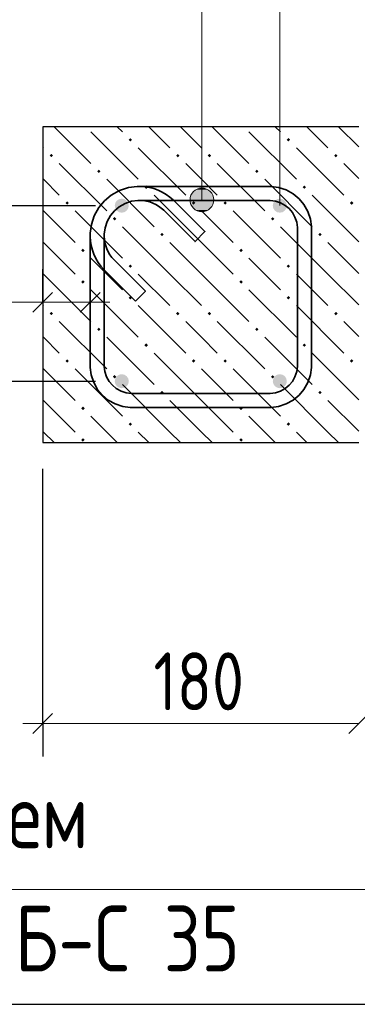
# Model space of a CAD drawing. Header units: millimetres. Extents: x 0 to 34506, y 0 to 42000.
# Tile 13 of 17: x 19360 to 20641, y 25647 to 29387. Entities that reach past the tile are written whole.
import ezdxf

# ---------------------------------------------------------------- set-up
doc = ezdxf.new("R2010")
doc.units = ezdxf.units.MM
for name, color, linetype, lineweight in [('Standard', 7, 'Continuous', 25), ('ЖБ Перекрытие верхний уровень', 7, 'Continuous', 35), ('Позиционная метка линия выноска', 7, 'Continuous', 13), ('Примечания', 7, 'Continuous', 25), ('Размерная выноска', 7, 'Continuous', 13), ('Ребро вкладыша арматура S1', 7, 'Continuous', 25)]:
    doc.layers.add(name, color=color, linetype=linetype, lineweight=lineweight)
doc.layers.add('Ребро вкладыша арматура поперечная AW', color=7, linetype='Continuous', lineweight=18, true_color=0x5a2814)
doc.styles.add('GOST 2.304-81', font='txt')

msp = doc.modelspace()

# ---------------------------------------------------------------- hatches: boundary and pattern name
at = {"layer": 'ЖБ Перекрытие верхний уровень', "linetype": 'Continuous', "lineweight": 18, "transparency": 33554687}
for points in [[(19773.3, 28930.9), (19779.8, 28937.4), (19786.3, 28930.9), (19779.8, 28924.4)], [(20373.3, 28930.9), (20379.8, 28937.4), (20386.3, 28930.9), (20379.8, 28924.4)], [(19473.3, 28870.9), (19479.8, 28877.4), (19486.3, 28870.9), (19479.8, 28864.4)], [(19953.3, 28870.9), (19959.8, 28877.4), (19966.3, 28870.9), (19959.8, 28864.4)], [(20073.3, 28870.9), (20079.8, 28877.4), (20086.3, 28870.9), (20079.8, 28864.4)], [(20553.3, 28870.9), (20559.8, 28877.4), (20566.3, 28870.9), (20559.8, 28864.4)], [(19653.3, 28810.9), (19659.8, 28817.4), (19666.3, 28810.9), (19659.8, 28804.4)], [(20253.3, 28810.9), (20259.8, 28817.4), (20266.3, 28810.9), (20259.8, 28804.4)], [(19833.3, 28750.9), (19839.8, 28757.4), (19846.3, 28750.9), (19839.8, 28744.4)], [(20433.3, 28750.9), (20439.8, 28757.4), (20446.3, 28750.9), (20439.8, 28744.4)], [(19533.3, 28690.9), (19539.8, 28697.4), (19546.3, 28690.9), (19539.8, 28684.4)], [(20013.3, 28690.9), (20019.8, 28697.4), (20026.3, 28690.9), (20019.8, 28684.4)], [(20133.3, 28690.9), (20139.8, 28697.4), (20146.3, 28690.9), (20139.8, 28684.4)], [(20613.3, 28690.9), (20619.8, 28697.4), (20626.3, 28690.9), (20619.8, 28684.4)], [(19713.3, 28630.9), (19719.8, 28637.4), (19726.3, 28630.9), (19719.8, 28624.4)], [(20313.3, 28630.9), (20319.8, 28637.4), (20326.3, 28630.9), (20319.8, 28624.4)], [(19893.3, 28570.9), (19899.8, 28577.4), (19906.3, 28570.9), (19899.8, 28564.4)], [(20493.3, 28570.9), (20499.8, 28577.4), (20506.3, 28570.9), (20499.8, 28564.4)], [(19593.3, 28510.9), (19599.8, 28517.4), (19606.3, 28510.9), (19599.8, 28504.4)], [(20193.3, 28510.9), (20199.8, 28517.4), (20206.3, 28510.9), (20199.8, 28504.4)], [(19773.3, 28450.9), (19779.8, 28457.4), (19786.3, 28450.9), (19779.8, 28444.4)], [(20373.3, 28450.9), (20379.8, 28457.4), (20386.3, 28450.9), (20379.8, 28444.4)], [(19593.3, 28390.9), (19599.8, 28397.4), (19606.3, 28390.9), (19599.8, 28384.4)], [(20193.3, 28390.9), (20199.8, 28397.4), (20206.3, 28390.9), (20199.8, 28384.4)], [(19773.3, 28330.9), (19779.8, 28337.4), (19786.3, 28330.9), (19779.8, 28324.4)], [(20373.3, 28330.9), (20379.8, 28337.4), (20386.3, 28330.9), (20379.8, 28324.4)], [(19473.3, 28270.9), (19479.8, 28277.4), (19486.3, 28270.9), (19479.8, 28264.4)], [(19953.3, 28270.9), (19959.8, 28277.4), (19966.3, 28270.9), (19959.8, 28264.4)], [(20073.3, 28270.9), (20079.8, 28277.4), (20086.3, 28270.9), (20079.8, 28264.4)], [(20553.3, 28270.9), (20559.8, 28277.4), (20566.3, 28270.9), (20559.8, 28264.4)], [(19653.3, 28210.9), (19659.8, 28217.4), (19666.3, 28210.9), (19659.8, 28204.4)], [(20253.3, 28210.9), (20259.8, 28217.4), (20266.3, 28210.9), (20259.8, 28204.4)], [(19833.3, 28150.9), (19839.8, 28157.4), (19846.3, 28150.9), (19839.8, 28144.4)], [(20433.3, 28150.9), (20439.8, 28157.4), (20446.3, 28150.9), (20439.8, 28144.4)], [(19533.3, 28090.9), (19539.8, 28097.4), (19546.3, 28090.9), (19539.8, 28084.4)], [(20013.3, 28090.9), (20019.8, 28097.4), (20026.3, 28090.9), (20019.8, 28084.4)], [(20133.3, 28090.9), (20139.8, 28097.4), (20146.3, 28090.9), (20139.8, 28084.4)], [(20613.3, 28090.9), (20619.8, 28097.4), (20626.3, 28090.9), (20619.8, 28084.4)], [(19713.3, 28030.9), (19719.8, 28037.4), (19726.3, 28030.9), (19719.8, 28024.4)], [(20313.3, 28030.9), (20319.8, 28037.4), (20326.3, 28030.9), (20319.8, 28024.4)], [(19893.3, 27970.9), (19899.8, 27977.4), (19906.3, 27970.9), (19899.8, 27964.4)], [(20493.3, 27970.9), (20499.8, 27977.4), (20506.3, 27970.9), (20499.8, 27964.4)], [(19593.3, 27910.9), (19599.8, 27917.4), (19606.3, 27910.9), (19599.8, 27904.4)], [(20193.3, 27910.9), (20199.8, 27917.4), (20206.3, 27910.9), (20199.8, 27904.4)], [(19773.3, 27850.9), (19779.8, 27857.4), (19786.3, 27850.9), (19779.8, 27844.4)], [(20373.3, 27850.9), (20379.8, 27857.4), (20386.3, 27850.9), (20379.8, 27844.4)], [(19593.3, 27790.9), (19599.8, 27797.4), (19606.3, 27790.9), (19599.8, 27784.4)], [(20193.3, 27790.9), (20199.8, 27797.4), (20206.3, 27790.9), (20199.8, 27784.4)]]:
    msp.add_hatch(color=7, dxfattribs=at).paths.add_polyline_path(points, flags=16)
at = {"layer": 'Позиционная метка линия выноска', "linetype": 'Continuous', "lineweight": 13, "transparency": 33554687}
for points in [[(20089.9, 28725), (20012.5, 28725), (20006.2, 28702.5)], [(20089.9, 28725), (20006.2, 28702.5), (20096.2, 28702.5)], [(20073.7, 28741.2), (20028.7, 28741.2), (20012.5, 28725)], [(20073.7, 28741.2), (20012.5, 28725), (20089.9, 28725)], [(20028.7, 28741.2), (20073.7, 28741.2), (20051.2, 28747.5)], [(20096.2, 28702.5), (20006.2, 28702.5), (20012.5, 28680)], [(20096.2, 28702.5), (20012.5, 28680), (20089.9, 28680)], [(20089.9, 28680), (20012.5, 28680), (20028.7, 28663.8)], [(20089.9, 28680), (20028.7, 28663.8), (20073.7, 28663.8)], [(20073.7, 28663.8), (20028.7, 28663.8), (20051.2, 28657.5)]]:
    msp.add_hatch(color=7, dxfattribs=at).paths.add_polyline_path(points)
at = {"layer": 'Ребро вкладыша арматура S1', "linetype": 'Continuous', "lineweight": 25, "transparency": 33554687}
for points in [[(19773.7, 28680.7), (19771.7, 28690.9), (19765.9, 28699.5), (19757.3, 28705.3), (19747.1, 28707.3), (19736.9, 28705.3), (19728.2, 28699.5), (19722.4, 28690.9), (19720.4, 28680.7), (19722.4, 28670.5), (19728.2, 28661.8), (19736.9, 28656), (19747.1, 28654), (19757.3, 28656), (19765.9, 28661.8), (19771.7, 28670.5)], [(20373.7, 28680.7), (20371.7, 28690.9), (20365.9, 28699.5), (20357.3, 28705.3), (20347.1, 28707.3), (20336.9, 28705.3), (20328.2, 28699.5), (20322.4, 28690.9), (20320.4, 28680.7), (20322.4, 28670.5), (20328.2, 28661.8), (20336.9, 28656), (20347.1, 28654), (20357.3, 28656), (20365.9, 28661.8), (20371.7, 28670.5)], [(19773.7, 28014), (19771.7, 28024.2), (19765.9, 28032.9), (19757.3, 28038.6), (19747.1, 28040.7), (19736.9, 28038.6), (19728.2, 28032.9), (19722.4, 28024.2), (19720.4, 28014), (19722.4, 28003.8), (19728.2, 27995.1), (19736.9, 27989.4), (19747.1, 27987.3), (19757.3, 27989.4), (19765.9, 27995.1), (19771.7, 28003.8)], [(20373.7, 28014), (20371.7, 28024.2), (20365.9, 28032.9), (20357.3, 28038.6), (20347.1, 28040.7), (20336.9, 28038.6), (20328.2, 28032.9), (20322.4, 28024.2), (20320.4, 28014), (20322.4, 28003.8), (20328.2, 27995.1), (20336.9, 27989.4), (20347.1, 27987.3), (20357.3, 27989.4), (20365.9, 27995.1), (20371.7, 28003.8)]]:
    msp.add_hatch(color=7, dxfattribs=at).paths.add_polyline_path(points)

# ---------------------------------------------------------------- linework, layer by layer
at = {"layer": 'Standard', "color": 251, "linetype": 'Continuous', "lineweight": -3, "true_color": 0x656565, "transparency": 33554687}
for p, q in [((18913.8, 28680.7), (19647.1, 28680.7)), ((19447.1, 28314), (19447.1, 28439)), ((19627.1, 28314), (19627.1, 28439)), ((19447.1, 28314), (19447.1, 28189)), ((19447.1, 28314), (19447.1, 28014)), ((19627.1, 28314), (19627.1, 28189)), ((19627.1, 28314), (19627.1, 28314)), ((18913.8, 28014), (19647.1, 28014)), ((19447.1, 26714), (19447.1, 27680.7)), ((19447.1, 26714), (19447.1, 26839)), ((19447.1, 26714), (19447.1, 26589))]:
    msp.add_line(p, q, dxfattribs=at)
at = {"layer": 'Standard', "color": 7, "linetype": 'Continuous', "lineweight": 25, "transparency": 33554687}
for p, q in [((19484.6, 28351.5), (19409.6, 28276.5)), ((19664.6, 28351.5), (19589.6, 28276.5)), ((19409.6, 26676.5), (19484.6, 26751.5)), ((20609.6, 26676.5), (20684.6, 26751.5))]:
    msp.add_line(p, q, dxfattribs=at)
at = {"layer": 'Standard', "color": 7, "linetype": 'Continuous', "lineweight": 13, "transparency": 33554687}
for p, q in [((19447.1, 28314), (19372.1, 28314)), ((19627.1, 28314), (19447.1, 28314)), ((19627.1, 28314), (19702.1, 28314)), ((19447.1, 26714), (19372.1, 26714)), ((19447.1, 26714), (20647.1, 26714))]:
    msp.add_line(p, q, dxfattribs=at)
at = {"layer": 'Standard', "color": 254, "linetype": 'Continuous', "lineweight": 25, "true_color": 0xc4c4ff, "transparency": 33554687}
msp.add_lwpolyline([(18447.1, 25647.3), (26780.4, 25647.3), (26780.4, 29980.7), (18447.1, 29980.7), (18447.1, 25647.3)], dxfattribs=at)
at = {"layer": 'ЖБ Перекрытие верхний уровень', "color": 7, "linetype": 'Continuous', "lineweight": 25, "transparency": 33554687}
for p, q in [((19447.1, 28980.7), (19447.1, 27780.7)), ((20647.1, 28980.7), (19447.1, 28980.7)), ((19447.1, 27780.7), (20647.1, 27780.7))]:
    msp.add_line(p, q, dxfattribs=at)
at = {"layer": 'ЖБ Перекрытие верхний уровень', "color": 9, "linetype": 'Continuous', "lineweight": 18, "true_color": 0xc7c7c7, "transparency": 33554687}
for p, q in [((19490, 28980.7), (19629.8, 28840.9)), ((19629.8, 28960.9), (19809.8, 28780.9)), ((19749.8, 28960.9), (19730, 28980.7)), ((19850, 28980.7), (19929.8, 28900.9)), ((19970, 28980.7), (20049.8, 28900.9)), ((20090, 28980.7), (20229.8, 28840.9)), ((20229.8, 28960.9), (20409.8, 28780.9)), ((20349.8, 28960.9), (20330, 28980.7)), ((20450, 28980.7), (20529.8, 28900.9)), ((20570, 28980.7), (20647.1, 28903.6)), ((19447.1, 28903.6), (19449.8, 28900.9)), ((19809.8, 28900.9), (19989.8, 28720.9)), ((20409.8, 28900.9), (20589.8, 28720.9)), ((19509.8, 28840.9), (19689.8, 28660.9)), ((20049.8, 28780.9), (19989.8, 28840.9)), ((20109.8, 28840.9), (20289.8, 28660.9)), ((20647.1, 28783.6), (20589.8, 28840.9)), ((19449.8, 28780.9), (19447.1, 28783.6)), ((19509.8, 28720.9), (19449.8, 28780.9)), ((19689.8, 28780.9), (19869.8, 28600.9)), ((20109.8, 28720.9), (20049.8, 28780.9)), ((20289.8, 28780.9), (20469.8, 28600.9)), ((20049.8, 28540.9), (19869.8, 28720.9)), ((20647.1, 28543.6), (20469.8, 28720.9)), ((19449.8, 28660.9), (19569.8, 28540.9)), ((19569.8, 28660.9), (19749.8, 28480.9)), ((20049.8, 28660.9), (20169.8, 28540.9)), ((20169.8, 28660.9), (20349.8, 28480.9)), ((19929.8, 28420.9), (19749.8, 28600.9)), ((20529.8, 28420.9), (20349.8, 28600.9)), ((19449.8, 28540.9), (19447.1, 28543.6)), ((19449.8, 28540.9), (19569.8, 28420.9)), ((19929.8, 28540.9), (20049.8, 28420.9)), ((20049.8, 28540.9), (20169.8, 28420.9)), ((20529.8, 28540.9), (20647.1, 28423.6)), ((19689.8, 28420.9), (19629.8, 28480.9)), ((20289.8, 28420.9), (20229.8, 28480.9)), ((19447.1, 28423.6), (19449.8, 28420.9)), ((19449.8, 28420.9), (19629.8, 28240.9)), ((19749.8, 28360.9), (19689.8, 28420.9)), ((19809.8, 28420.9), (19929.8, 28300.9)), ((19929.8, 28420.9), (20049.8, 28300.9)), ((20049.8, 28420.9), (20229.8, 28240.9)), ((20349.8, 28360.9), (20289.8, 28420.9)), ((20409.8, 28420.9), (20529.8, 28300.9)), ((20529.8, 28420.9), (20647.1, 28303.6)), ((19629.8, 28360.9), (19809.8, 28180.9)), ((20229.8, 28360.9), (20409.8, 28180.9)), ((19447.1, 28303.6), (19449.8, 28300.9)), ((19809.8, 28300.9), (19989.8, 28120.9)), ((20409.8, 28300.9), (20589.8, 28120.9)), ((19509.8, 28240.9), (19689.8, 28060.9)), ((20049.8, 28180.9), (19989.8, 28240.9)), ((20109.8, 28240.9), (20289.8, 28060.9)), ((20647.1, 28183.6), (20589.8, 28240.9)), ((19449.8, 28180.9), (19447.1, 28183.6)), ((19509.8, 28120.9), (19449.8, 28180.9)), ((19689.8, 28180.9), (19869.8, 28000.9)), ((20109.8, 28120.9), (20049.8, 28180.9)), ((20289.8, 28180.9), (20469.8, 28000.9)), ((20049.8, 27940.9), (19869.8, 28120.9)), ((20647.1, 27943.6), (20469.8, 28120.9)), ((19449.8, 28060.9), (19569.8, 27940.9)), ((19569.8, 28060.9), (19749.8, 27880.9)), ((20049.8, 28060.9), (20169.8, 27940.9)), ((20169.8, 28060.9), (20349.8, 27880.9)), ((19929.8, 27820.9), (19749.8, 28000.9)), ((20529.8, 27820.9), (20349.8, 28000.9)), ((19449.8, 27940.9), (19447.1, 27943.6)), ((19449.8, 27940.9), (19569.8, 27820.9)), ((19929.8, 27940.9), (20049.8, 27820.9)), ((20049.8, 27940.9), (20169.8, 27820.9)), ((20529.8, 27940.9), (20647.1, 27823.6)), ((19689.8, 27820.9), (19629.8, 27880.9)), ((20289.8, 27820.9), (20229.8, 27880.9)), ((19447.1, 27823.6), (19449.8, 27820.9)), ((19449.8, 27820.9), (19490, 27780.7)), ((19730, 27780.7), (19689.8, 27820.9)), ((19809.8, 27820.9), (19850, 27780.7)), ((19929.8, 27820.9), (19970, 27780.7)), ((20049.8, 27820.9), (20090, 27780.7)), ((20330, 27780.7), (20289.8, 27820.9)), ((20409.8, 27820.9), (20450, 27780.7)), ((20529.8, 27820.9), (20570, 27780.7))]:
    msp.add_line(p, q, dxfattribs=at)
at = {"layer": 'Позиционная метка линия выноска', "color": 7, "linetype": 'Continuous', "lineweight": 13, "transparency": 33554687}
for p, q in [((20051.2, 28747.5), (20051.2, 28747.5)), ((20006.2, 28702.5), (20006.2, 28702.5)), ((20096.2, 28702.5), (20096.2, 28702.5)), ((20051.2, 28657.5), (20051.2, 28657.5))]:
    msp.add_line(p, q, dxfattribs=at)
for points in [[(17890.4, 30830.7), (20347.1, 30830.7), (20347.1, 28680.7)], [(17920.4, 29830.7), (20051.2, 29830.7), (20051.2, 28702.5)], [(17580.4, 26084), (21411.7, 26084), (21411.7, 27780.7)]]:
    msp.add_lwpolyline(points, dxfattribs=at)
msp.add_circle((20051.2, 28702.5), 45, dxfattribs=at)
at = {"layer": 'Размерная выноска', "color": 7, "linetype": 'Continuous', "lineweight": 13, "transparency": 33554687}
msp.add_line((19447.1, 28314), (19047.1, 28314), dxfattribs=at)
at = {"layer": 'Ребро вкладыша арматура поперечная AW', "color": 7, "linetype": 'Continuous', "lineweight": 35, "transparency": 33554687}
msp.add_lwpolyline([(19799, 28318.1), (19678.6, 28438.5), (19667.6, 28451.2), (19657.4, 28465.3), (19648.6, 28480.4), (19641.3, 28495.9), (19635.4, 28512), (19631, 28528.9), (19628.3, 28546.1), (19627.1, 28562.9), (19627.1, 28576.2), (19631.6, 28608.7), (19642.8, 28642.6), (19660.2, 28673.7), (19681.7, 28699.4), (19707.3, 28720.8), (19738.5, 28738.3), (19772.4, 28749.5), (19804.9, 28754), (20314.7, 28754), (20342.6, 28750.1), (20371.6, 28740.6), (20398.3, 28725.6), (20420.3, 28707.2), (20438.7, 28685.2), (20453.6, 28658.5), (20463.2, 28629.5), (20467.1, 28601.7), (20467.1, 28066.4), (20463.2, 28038.5), (20453.6, 28009.5), (20438.7, 27982.8), (20420.3, 27960.8), (20398.3, 27942.4), (20371.6, 27927.4), (20342.6, 27917.9), (20314.7, 27914), (19779.4, 27914), (19751.6, 27917.9), (19722.6, 27927.4), (19695.9, 27942.4), (19673.9, 27960.8), (19655.5, 27982.8), (19640.5, 28009.5), (19631, 28038.5), (19627.1, 28066.4), (19627.1, 28576.2), (19631.6, 28608.7), (19642.8, 28642.6), (19660.2, 28673.7), (19681.7, 28699.4), (19707.3, 28720.8), (19738.5, 28738.3), (19772.4, 28749.5), (19804.9, 28754), (19818.2, 28754), (19835, 28752.8), (19852.2, 28750), (19869, 28745.7), (19885.2, 28739.8), (19900.7, 28732.5), (19915.8, 28723.7), (19929.9, 28713.5), (19942.6, 28702.5), (20063, 28582.1), (20025.3, 28544.3), (19906.2, 28663.4), (19896.7, 28671.7), (19886.6, 28679), (19875.8, 28685.3), (19864.8, 28690.5), (19853.2, 28694.7), (19841.2, 28697.8), (19828.8, 28699.8), (19816.3, 28700.7), (19808.6, 28700.7), (19784.5, 28697.3), (19760.1, 28689.3), (19737.7, 28676.7), (19719.5, 28661.5), (19704.3, 28643.3), (19691.8, 28621), (19683.8, 28596.6), (19680.4, 28572.5), (19680.4, 28070), (19683.1, 28050.7), (19689.6, 28031.1), (19699.6, 28013.2), (19711.7, 27998.7), (19726.3, 27986.5), (19744.2, 27976.5), (19763.7, 27970), (19783.1, 27967.3), (20311, 27967.3), (20330.4, 27970), (20350, 27976.5), (20367.9, 27986.5), (20382.4, 27998.7), (20394.6, 28013.2), (20404.6, 28031.1), (20411.1, 28050.7), (20413.8, 28070), (20413.8, 28598), (20411.1, 28617.4), (20404.6, 28636.9), (20394.6, 28654.8), (20382.4, 28669.4), (20367.9, 28681.5), (20350, 28691.5), (20330.4, 28698), (20311, 28700.7), (19808.6, 28700.7), (19784.5, 28697.3), (19760.1, 28689.3), (19737.7, 28676.7), (19719.5, 28661.5), (19704.3, 28643.3), (19691.8, 28621), (19683.8, 28596.6), (19680.4, 28572.5), (19680.4, 28564.8), (19681.3, 28552.3), (19683.3, 28539.9), (19686.4, 28527.8), (19690.6, 28516.3), (19695.8, 28505.2), (19702.1, 28494.5), (19709.4, 28484.3), (19717.7, 28474.9), (19836.7, 28355.8), (19799, 28318.1)], dxfattribs=at)
msp.add_lwpolyline([(19799, 28318.1), (19678.6, 28438.5), (19667.6, 28451.2), (19657.4, 28465.3), (19648.6, 28480.4), (19641.3, 28495.9), (19635.4, 28512), (19631, 28528.9), (19628.3, 28546.1), (19627.1, 28562.9), (19627.1, 28576.2), (19631.6, 28608.7), (19642.8, 28642.6), (19660.2, 28673.7), (19681.7, 28699.4), (19707.3, 28720.8), (19738.5, 28738.3), (19772.4, 28749.5), (19804.9, 28754), (20314.7, 28754), (20342.6, 28750.1), (20371.6, 28740.6), (20398.3, 28725.6), (20420.3, 28707.2), (20438.7, 28685.2), (20453.6, 28658.5), (20463.2, 28629.5), (20467.1, 28601.7), (20467.1, 28066.4), (20463.2, 28038.5), (20453.6, 28009.5), (20438.7, 27982.8), (20420.3, 27960.8), (20398.3, 27942.4), (20371.6, 27927.4), (20342.6, 27917.9), (20314.7, 27914), (19779.4, 27914), (19751.6, 27917.9), (19722.6, 27927.4), (19695.9, 27942.4), (19673.9, 27960.8), (19655.5, 27982.8), (19640.5, 28009.5), (19631, 28038.5), (19627.1, 28066.4), (19627.1, 28576.2), (19631.6, 28608.7), (19642.8, 28642.6), (19660.2, 28673.7), (19681.7, 28699.4), (19707.3, 28720.8), (19738.5, 28738.3), (19772.4, 28749.5), (19804.9, 28754), (19818.2, 28754), (19835, 28752.8), (19852.2, 28750), (19869, 28745.7), (19885.2, 28739.8), (19900.7, 28732.5), (19915.8, 28723.7), (19929.9, 28713.5), (19942.6, 28702.5), (20063, 28582.1), (20025.3, 28544.3), (19906.2, 28663.4), (19896.7, 28671.7), (19886.6, 28679), (19875.8, 28685.3), (19864.8, 28690.5), (19853.2, 28694.7), (19841.2, 28697.8), (19828.8, 28699.8), (19816.3, 28700.7), (19808.6, 28700.7), (19784.5, 28697.3), (19760.1, 28689.3), (19737.7, 28676.7), (19719.5, 28661.5), (19704.3, 28643.3), (19691.8, 28621), (19683.8, 28596.6), (19680.4, 28572.5), (19680.4, 28070), (19683.1, 28050.7), (19689.6, 28031.1), (19699.6, 28013.2), (19711.7, 27998.7), (19726.3, 27986.5), (19744.2, 27976.5), (19763.7, 27970), (19783.1, 27967.3), (20311, 27967.3), (20330.4, 27970), (20350, 27976.5), (20367.9, 27986.5), (20382.4, 27998.7), (20394.6, 28013.2), (20404.6, 28031.1), (20411.1, 28050.7), (20413.8, 28070), (20413.8, 28598), (20411.1, 28617.4), (20404.6, 28636.9), (20394.6, 28654.8), (20382.4, 28669.4), (20367.9, 28681.5), (20350, 28691.5), (20330.4, 28698), (20311, 28700.7), (19808.6, 28700.7), (19784.5, 28697.3), (19760.1, 28689.3), (19737.7, 28676.7), (19719.5, 28661.5), (19704.3, 28643.3), (19691.8, 28621), (19683.8, 28596.6), (19680.4, 28572.5), (19680.4, 28564.8), (19681.3, 28552.3), (19683.3, 28539.9), (19686.4, 28527.8), (19690.6, 28516.3), (19695.8, 28505.2), (19702.1, 28494.5), (19709.4, 28484.3), (19717.7, 28474.9), (19836.7, 28355.8), (19799, 28318.1)], dxfattribs=at)

# ---------------------------------------------------------------- texts
at = {"layer": 'Standard', "color": 7, "linetype": 'Continuous', "lineweight": 25, "transparency": 33554687, "char_height": 220, "attachment_point": 7, "style": 'GOST 2.304-81'}
for s, insert, width in [('з.с.', (19030.3, 28083.9), 446.066), ('180', (19867.2, 26764), 485.085)]:
    msp.add_mtext(s, dxfattribs=dict(at, insert=insert, width=width))
at = {"layer": 'Примечания', "color": 7, "linetype": 'Continuous', "lineweight": 25, "transparency": 33554687, "char_height": 250, "attachment_point": 7, "style": 'GOST 2.304-81'}
for s, insert, width in [('Терморазъем', (18042.9, 26172.3), 1768.066), ('заполнить\\~ПСБ-С\\~35', (17580.4, 25772.3), 2692.065)]:
    msp.add_mtext(s, dxfattribs=dict(at, insert=insert, width=width))

doc.saveas('drawing.dxf')
